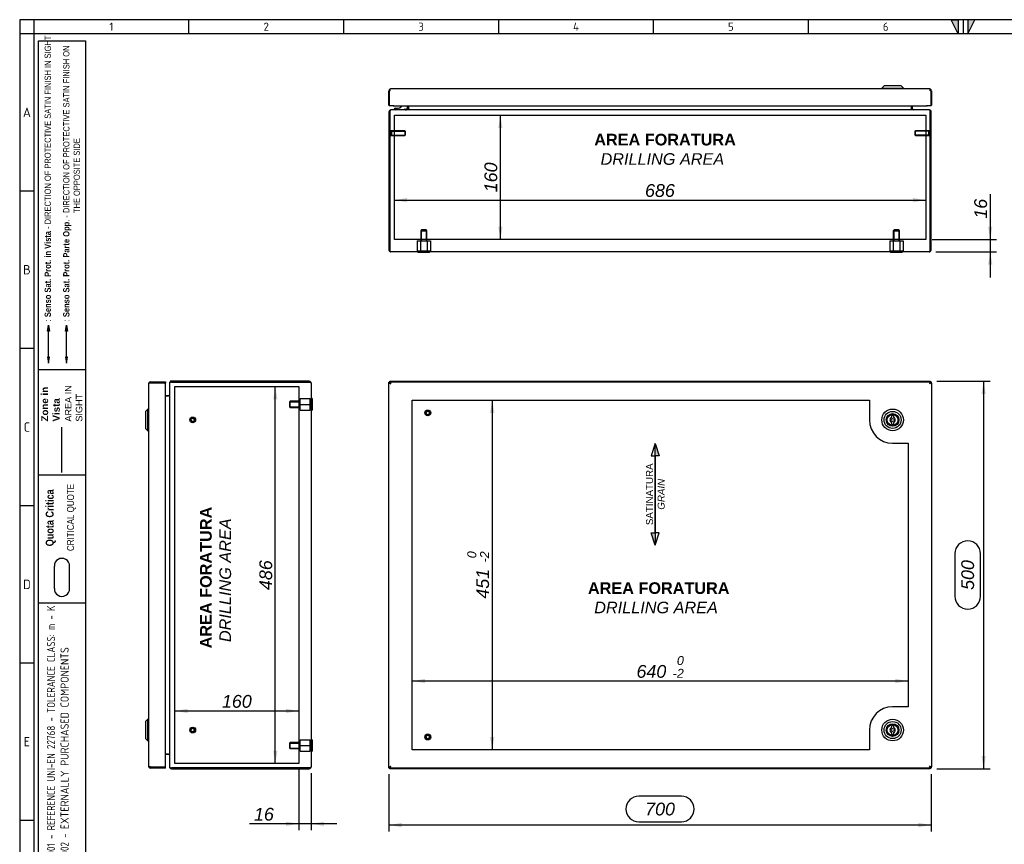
# Model space of a CAD drawing. Extents: x 6 to 412, y 11 to 288.
# Tile 2 of 3: x 6 to 218, y 110 to 288. Entities that reach past the tile are written whole.
import ezdxf
from ezdxf.enums import TextEntityAlignment as Align
from ezdxf.lldxf.tags import DXFTag

# ---------------------------------------------------------------- set-up
doc = ezdxf.new("R2010")
doc.units = 0
doc.layers.get('0').update_dxf_attribs({"linetype": 'CONTINUOUS'})
for name, color, linetype in [('_TRANSLATION', 7, 'CONTINUOUS'), ('AE00417_01', 7, 'CONTINUOUS'), ('C0000000_01', 7, 'CONTINUOUS'), ('C0000000_04', 7, 'CONTINUOUS'), ('C0000000_05', 7, 'CONTINUOUS'), ('C0000001_51', 7, 'CONTINUOUS'), ('C0000001_52', 7, 'CONTINUOUS'), ('DEFAULT', 7, 'CONTINUOUS'), ('SERRATURA_INF', 7, 'CONTINUOUS'), ('SERRATURA_SUP', 7, 'CONTINUOUS')]:
    doc.layers.add(name, color=color, linetype=linetype)
doc.styles.add('SEACAD_ARIAL', font='arial.ttf')
doc.styles.add('SEACAD_ARIALI', font='ariali.ttf')
tags = doc.linetypes.add('CENTER2', pattern=[28.575, 19.05, -3.175, 3.175, -3.175]).pattern_tags.tags
tags[10:11] = [DXFTag(74, 4), DXFTag(75, 0), DXFTag(340, '0'), DXFTag(46, 0.0), DXFTag(50, 0.0), DXFTag(44, 0.0), DXFTag(45, 0.0)]
tags[8:9] = [DXFTag(74, 4), DXFTag(75, 0), DXFTag(340, '0'), DXFTag(46, 0.0), DXFTag(50, 0.0), DXFTag(44, 0.0), DXFTag(45, 0.0)]
tags[6:7] = [DXFTag(74, 4), DXFTag(75, 0), DXFTag(340, '0'), DXFTag(46, 0.0), DXFTag(50, 0.0), DXFTag(44, 0.0), DXFTag(45, 0.0)]
tags[4:5] = [DXFTag(74, 4), DXFTag(75, 0), DXFTag(340, '0'), DXFTag(46, 0.0), DXFTag(50, 0.0), DXFTag(44, 0.0), DXFTag(45, 0.0)]
tags = doc.linetypes.add('DASHDOT2', pattern=[12.7, 6.35, -3.175, 0, -3.175]).pattern_tags.tags
tags[10:11] = [DXFTag(74, 4), DXFTag(75, 0), DXFTag(340, '0'), DXFTag(46, 0.0), DXFTag(50, 0.0), DXFTag(44, 0.0), DXFTag(45, 0.0)]
tags[8:9] = [DXFTag(74, 4), DXFTag(75, 0), DXFTag(340, '0'), DXFTag(46, 0.0), DXFTag(50, 0.0), DXFTag(44, 0.0), DXFTag(45, 0.0)]
tags[6:7] = [DXFTag(74, 4), DXFTag(75, 0), DXFTag(340, '0'), DXFTag(46, 0.0), DXFTag(50, 0.0), DXFTag(44, 0.0), DXFTag(45, 0.0)]
tags[4:5] = [DXFTag(74, 4), DXFTag(75, 0), DXFTag(340, '0'), DXFTag(46, 0.0), DXFTag(50, 0.0), DXFTag(44, 0.0), DXFTag(45, 0.0)]
tags = doc.linetypes.add('HIDDEN2', pattern=[4.7625, 3.175, -1.5875]).pattern_tags.tags
tags[6:7] = [DXFTag(74, 4), DXFTag(75, 0), DXFTag(340, '0'), DXFTag(46, 0.0), DXFTag(50, 0.0), DXFTag(44, 0.0), DXFTag(45, 0.0)]
tags[4:5] = [DXFTag(74, 4), DXFTag(75, 0), DXFTag(340, '0'), DXFTag(46, 0.0), DXFTag(50, 0.0), DXFTag(44, 0.0), DXFTag(45, 0.0)]
doc.dimstyles.new('ISO', dxfattribs={"dimtxt": 2.75, "dimasz": 2.75, "dimexe": 1.375, "dimexo": 1.375, "dimgap": 0.6875, "dimtad": 1, "dimdec": 1, "dimlfac": 6, "dimtxsty": 'SEACAD_ARIAL', "dimsah": 1, "dimcen": 1.375, "dimadec": 1, "dimazin": 3, "dimtfac": 0.7, "dimtdec": 3, "dimtmove": 0, "dimatfit": 3})

# ---------------------------------------------------------------- blocks, each defined once
blk = doc.blocks.new('SE')
at = {"layer": 'AE00417_01', "color": 7, "linetype": 'HIDDEN2'}
for centre, radius in [((94.02, 203.05), 0.625), ((94.02, 203.05), 0.5), ((94.02, 203.05), 0.417), ((94.02, 203.05), 0.375), ((94.02, 133.38), 0.625), ((94.02, 133.38), 0.5), ((94.02, 133.38), 0.417), ((94.02, 133.38), 0.375)]:
    blk.add_circle(centre, radius, dxfattribs=at)
for centre in [(94.02, 203.05), (94.02, 133.38)]:
    blk.add_arc(centre, 0.398, 75, 15, dxfattribs=at)
at = {"layer": 'C0000001_51', "color": 7, "linetype": 'CONTINUOUS'}
for p, q in [((85.95, 209.71), (85.86, 209.88)), ((85.86, 209.88), (85.86, 209.71)), ((85.86, 209.88), (202.13, 209.88)), ((202.13, 209.88), (202.04, 209.71)), ((202.13, 209.88), (202.13, 209.71)), ((85.66, 209.68), (85.75, 209.63)), ((85.66, 209.68), (85.75, 209.68)), ((85.66, 126.75), (85.66, 209.68)), ((202.28, 209.65), (202.33, 209.68)), ((202.33, 209.68), (202.28, 209.68)), ((202.33, 209.68), (202.33, 209.48)), ((85.75, 126.79), (85.66, 126.75)), ((85.66, 126.75), (85.75, 126.75)), ((85.86, 126.55), (85.95, 126.71)), ((85.86, 126.55), (85.86, 126.71)), ((202.13, 126.55), (85.86, 126.55)), ((202.04, 126.71), (202.13, 126.55)), ((202.13, 126.55), (202.13, 126.71)), ((202.33, 126.75), (202.28, 126.77)), ((202.33, 126.75), (202.28, 126.75)), ((202.33, 126.95), (202.33, 126.75))]:
    blk.add_line(p, q, dxfattribs=at)
at = {"layer": 'C0000001_52', "color": 7, "linetype": 'CONTINUOUS'}
for p, q in [((85.75, 209.71), (85.75, 209.51)), ((85.75, 209.71), (85.92, 209.71)), ((85.92, 209.71), (85.92, 209.51)), ((85.92, 209.71), (202.12, 209.71)), ((202.12, 209.71), (202.12, 209.51)), ((202.12, 209.71), (202.28, 209.71)), ((202.28, 209.71), (202.28, 209.51)), ((85.68, 209.48), (85.88, 209.48)), ((85.68, 126.95), (85.68, 209.48)), ((85.75, 209.51), (85.92, 209.51)), ((85.88, 209.48), (86.1, 209.3)), ((85.94, 209.48), (85.88, 209.48)), ((85.88, 209.48), (85.88, 209.48)), ((85.88, 209.48), (85.88, 209.48)), ((85.92, 209.51), (86.1, 209.3)), ((86.08, 209.31), (86.08, 209.31)), ((202.12, 209.51), (201.93, 209.3)), ((202.15, 209.48), (201.93, 209.3)), ((201.95, 209.31), (201.95, 209.31)), ((202.09, 209.48), (202.15, 209.48)), ((202.12, 209.51), (202.28, 209.51)), ((202.35, 209.48), (202.15, 209.48)), ((202.15, 209.48), (202.15, 209.48)), ((202.15, 209.48), (202.15, 209.48)), ((202.35, 209.48), (202.35, 126.95)), ((85.88, 126.95), (86.1, 127.13)), ((85.92, 126.91), (86.1, 127.13)), ((86.08, 127.11), (86.08, 127.12)), ((202.12, 126.91), (201.93, 127.13)), ((202.15, 126.95), (201.93, 127.13)), ((201.95, 127.12), (201.95, 127.11)), ((85.68, 126.95), (85.88, 126.95)), ((85.75, 126.71), (85.75, 126.91)), ((85.92, 126.91), (85.75, 126.91)), ((85.92, 126.71), (85.75, 126.71)), ((85.94, 126.95), (85.88, 126.95)), ((85.88, 126.95), (85.88, 126.95)), ((85.88, 126.95), (85.88, 126.95)), ((85.92, 126.71), (85.92, 126.91)), ((202.12, 126.71), (85.92, 126.71)), ((202.09, 126.95), (202.15, 126.95)), ((202.12, 126.71), (202.12, 126.91)), ((202.28, 126.91), (202.12, 126.91)), ((202.28, 126.71), (202.12, 126.71)), ((202.35, 126.95), (202.15, 126.95)), ((202.15, 126.95), (202.15, 126.95)), ((202.15, 126.95), (202.15, 126.95)), ((202.28, 126.71), (202.28, 126.91))]:
    blk.add_line(p, q, dxfattribs=at)
at = {"layer": 'C0000001_52', "color": 7, "linetype": 'CENTER2'}
for p, q in [((90.68, 205.8), (189.01, 205.8)), ((90.68, 130.63), (90.68, 205.8)), ((189.01, 205.8), (189.01, 201.55)), ((194.02, 196.54), (197.35, 196.54)), ((197.35, 196.54), (197.35, 139.88)), ((197.35, 139.88), (194.02, 139.88)), ((189.01, 134.88), (189.01, 130.63)), ((189.01, 130.63), (90.68, 130.63))]:
    blk.add_line(p, q, dxfattribs=at)
for centre, start, end in [((194.02, 201.55), 180, 270), ((194.02, 134.88), 90, 180)]:
    blk.add_arc(centre, 5, start, end, dxfattribs=at)
at = {"layer": 'SERRATURA_INF', "color": 7, "linetype": 'CONTINUOUS'}
for p, q in [((193.77, 135.63), (193.77, 135.41)), ((194.27, 135.41), (194.27, 135.63)), ((193.77, 134.35), (193.77, 134.13)), ((194.27, 134.13), (194.27, 134.35))]:
    blk.add_line(p, q, dxfattribs=at)
for radius in [2.33, 1.83, 1.36, 1.33, 1.17, 0.333]:
    blk.add_circle((194.02, 134.88), radius, dxfattribs=at)
for centre, radius, start, end in [((194.02, 135.63), 0.25, 0, 180), ((194.02, 134.88), 0.583, 115.3769, 244.6231), ((194.02, 134.13), 0.25, 180, 0), ((194.02, 134.88), 0.583, 295.3769, 64.6231)]:
    blk.add_arc(centre, radius, start, end, dxfattribs=at)
at = {"layer": 'SERRATURA_SUP', "color": 7, "linetype": 'CONTINUOUS'}
for p, q in [((193.77, 202.3), (193.77, 202.07)), ((194.27, 202.07), (194.27, 202.3)), ((193.77, 201.02), (193.77, 200.8)), ((194.27, 200.8), (194.27, 201.02))]:
    blk.add_line(p, q, dxfattribs=at)
for radius in [2.33, 1.83, 1.36, 1.33, 1.17, 0.333]:
    blk.add_circle((194.02, 201.55), radius, dxfattribs=at)
for centre, radius, start, end in [((194.02, 201.55), 0.583, 115.3769, 244.6231), ((194.02, 202.3), 0.25, 0, 180), ((194.02, 201.55), 0.583, 295.3769, 64.6231), ((194.02, 200.8), 0.25, 180, 0)]:
    blk.add_arc(centre, radius, start, end, dxfattribs=at)
blk = doc.blocks.new('SE1')
at = {"layer": 'AE00417_01', "color": 7, "linetype": 'HIDDEN2'}
for p, q in [((86.03, 263.83), (85.86, 263.83)), ((86.03, 263.83), (86.03, 262.58)), ((86.2, 263.7), (86.2, 262.7)), ((89.07, 263.7), (86.2, 263.7)), ((86.2, 263.6), (89.17, 263.6)), ((86.2, 262.8), (89.17, 262.8)), ((86.2, 262.7), (89.07, 262.7)), ((89.07, 263.7), (89.07, 262.7)), ((89.2, 263.58), (89.07, 263.7)), ((89.07, 262.7), (89.2, 262.83)), ((89.2, 262.83), (89.2, 263.58)), ((198.92, 263.7), (198.8, 263.58)), ((198.8, 263.58), (198.8, 262.83)), ((198.8, 262.83), (198.92, 262.7)), ((201.8, 263.6), (198.82, 263.6)), ((201.8, 262.8), (198.82, 262.8)), ((198.92, 262.7), (198.92, 263.7)), ((201.8, 263.7), (198.92, 263.7)), ((198.92, 262.7), (201.8, 262.7)), ((201.8, 262.7), (201.8, 263.7)), ((201.96, 262.58), (201.96, 263.83)), ((202.13, 263.83), (201.96, 263.83)), ((85.86, 262.58), (86.03, 262.58)), ((201.96, 262.58), (202.13, 262.58))]:
    blk.add_line(p, q, dxfattribs=at)
at = {"layer": 'AE00417_01', "color": 7, "linetype": 'CONTINUOUS'}
for p, q in [((85.86, 263.83), (85.86, 263.83)), ((202.13, 263.83), (202.13, 263.83)), ((85.86, 262.58), (85.86, 262.58)), ((202.13, 262.58), (202.13, 262.58))]:
    blk.add_line(p, q, dxfattribs=at)
at = {"layer": 'AE00417_01', "color": 7, "linetype": 'HIDDEN2'}
for centre, start, end in [((86.11, 263.7), 180, 0), ((86.11, 262.7), 0, 180), ((201.88, 263.7), 180, 0), ((201.88, 262.7), 0, 180)]:
    blk.add_arc(centre, 0.0833, start, end, dxfattribs=at)
at = {"layer": 'C0000000_01', "color": 7, "linetype": 'CONTINUOUS'}
for p, q in [((89.56, 269.04), (89.56, 268.53)), ((86.81, 268.37), (86.81, 268.37)), ((86.98, 268.54), (87.29, 268.54)), ((89.06, 268.53), (89.06, 268.2))]:
    blk.add_line(p, q, dxfattribs=at)
for centre, radius, start, end in [((87.29, 270.37), 1.83, 270, 313.3838), ((86.98, 268.37), 0.167, 90, 180), ((86.98, 268.37), 0.167, 180, 270)]:
    blk.add_arc(centre, radius, start, end, dxfattribs=at)
blk.add_open_spline([(89.23, 268.2), (89.25, 268.2), (89.27, 268.2), (89.32, 268.21), (89.34, 268.22), (89.38, 268.23), (89.4, 268.24), (89.43, 268.27), (89.45, 268.28), (89.5, 268.33), (89.52, 268.37), (89.55, 268.45), (89.56, 268.49), (89.56, 268.53)], degree=3, knots=[0, 0, 0, 0, 0.125, 0.125, 0.25, 0.25, 0.375, 0.375, 0.5, 0.5, 0.75, 0.75, 1, 1, 1, 1], dxfattribs=at)
at = {"layer": 'C0000000_04', "color": 7, "linetype": 'HIDDEN2'}
for p, q in [((92.66, 242.4), (92.5, 242.23)), ((92.5, 242.23), (93.83, 242.23)), ((92.5, 242.23), (92.5, 240.07)), ((92.62, 242.36), (92.62, 240.07)), ((93.66, 242.4), (92.66, 242.4)), ((93.83, 242.23), (93.66, 242.4)), ((93.7, 242.36), (93.7, 240.07)), ((93.83, 240.07), (93.83, 242.23)), ((194.33, 242.4), (194.16, 242.23)), ((194.16, 242.23), (195.5, 242.23)), ((194.16, 242.23), (194.16, 240.07)), ((194.29, 242.36), (194.29, 240.07)), ((195.33, 242.4), (194.33, 242.4)), ((195.5, 242.23), (195.33, 242.4)), ((195.37, 242.36), (195.37, 240.07)), ((195.5, 240.07), (195.5, 242.23)), ((91.72, 240.07), (92.44, 240.07)), ((91.72, 240.07), (91.72, 237.9)), ((92.44, 240.07), (93.89, 240.07)), ((92.44, 240.07), (92.44, 237.9)), ((93.89, 240.07), (94.61, 240.07)), ((93.89, 240.07), (93.89, 237.9)), ((94.61, 240.07), (94.61, 237.9)), ((193.39, 240.07), (194.11, 240.07)), ((193.39, 240.07), (193.39, 237.9)), ((194.11, 240.07), (195.55, 240.07)), ((194.11, 240.07), (194.11, 237.9)), ((195.55, 240.07), (196.27, 240.07)), ((195.55, 240.07), (195.55, 237.9)), ((196.27, 240.07), (196.27, 237.9)), ((91.72, 237.9), (92.44, 237.9)), ((92.44, 237.9), (93.89, 237.9)), ((93.89, 237.9), (94.61, 237.9)), ((193.39, 237.9), (194.11, 237.9)), ((194.11, 237.9), (195.55, 237.9)), ((195.55, 237.9), (196.27, 237.9))]:
    blk.add_line(p, q, dxfattribs=at)
at = {"layer": 'C0000000_05', "color": 7, "linetype": 'CONTINUOUS'}
for p, q in [((91.91, 237.7), (91.91, 237.53)), ((94.41, 237.53), (91.91, 237.53)), ((94.41, 237.53), (94.41, 237.7)), ((193.58, 237.7), (193.58, 237.53)), ((196.08, 237.53), (193.58, 237.53)), ((196.08, 237.53), (196.08, 237.7))]:
    blk.add_line(p, q, dxfattribs=at)
at = {"layer": 'C0000001_51', "color": 7, "linetype": 'CONTINUOUS'}
for p, q in [((89.71, 269.04), (89.71, 268.42)), ((89.91, 269.04), (89.91, 268.42)), ((89.92, 268.42), (89.92, 269.04)), ((198.08, 268.42), (198.08, 269.04)), ((198.08, 269.04), (198.08, 268.42)), ((198.28, 268.42), (198.28, 269.04)), ((85.66, 267.78), (85.66, 238.12)), ((85.86, 267.78), (85.86, 238.12)), ((85.86, 238.12), (85.86, 267.78)), ((86.08, 268.2), (86.08, 268.2)), ((201.91, 268.2), (86.08, 268.2)), ((89.92, 268.42), (89.92, 268.2)), ((198.08, 268.42), (198.08, 268.2)), ((201.91, 268.2), (201.91, 268.2)), ((202.13, 267.78), (202.13, 238.12)), ((202.13, 238.12), (202.13, 267.78)), ((202.33, 238.12), (202.33, 267.78)), ((85.86, 237.76), (85.86, 238.12)), ((85.86, 238.12), (85.86, 237.76)), ((201.91, 237.7), (86.08, 237.7)), ((202.13, 238.12), (202.13, 237.76)), ((202.13, 237.76), (202.13, 238.12))]:
    blk.add_line(p, q, dxfattribs=at)
at = {"layer": 'C0000001_51', "color": 7, "linetype": 'CENTER2'}
for p, q in [((86.83, 240.37), (86.83, 267.03)), ((86.83, 267.03), (201.16, 267.03)), ((201.16, 267.03), (201.16, 240.37)), ((201.16, 240.37), (86.83, 240.37))]:
    blk.add_line(p, q, dxfattribs=at)
at = {"layer": 'C0000001_51', "color": 7, "linetype": 'CONTINUOUS'}
for centre, radius, start, end in [((86.08, 267.78), 0.417, 90, 180), ((86.08, 267.78), 0.217, 175.575, 180), ((89.5, 268.42), 0.217, 270, 0), ((89.5, 268.42), 0.417, 328.6677, 0), ((198.5, 268.42), 0.417, 180, 211.3323), ((198.5, 268.42), 0.217, 180, 270), ((201.91, 267.78), 0.417, 0, 90), ((201.91, 267.78), 0.217, 0, 4.425), ((86.08, 238.12), 0.417, 180, 238.6677), ((86.08, 238.12), 0.417, 238.6677, 270), ((201.91, 238.12), 0.417, 270, 301.3323), ((201.91, 238.12), 0.417, 301.3323, 0)]:
    blk.add_arc(centre, radius, start, end, dxfattribs=at)
for centre, major_axis, ratio, start_param, end_param in [((86.08, 267.78), (0, -0.417), 0.52, 3.141593, 4.712389), ((201.91, 267.78), (0, 0.417), 0.52, 4.712389, 6.283185), ((86.08, 238.12), (0, 0.417), 0.997824, 2.594742, 3.141593), ((201.91, 238.12), (0, 0.417), 0.997824, 3.141593, 3.688444)]:
    blk.add_ellipse(centre, major_axis=major_axis, ratio=ratio, start_param=start_param, end_param=end_param, dxfattribs=at)
at = {"layer": 'C0000001_52', "color": 7, "linetype": 'CONTINUOUS'}
for p, q in [((85.68, 269.24), (85.68, 272.29)), ((85.92, 272.29), (85.75, 272.29)), ((85.75, 272.29), (85.75, 269.04)), ((85.88, 272.64), (85.88, 272.29)), ((85.92, 272.29), (85.92, 272.64)), ((201.93, 272.7), (86.1, 272.7)), ((202.12, 272.29), (202.12, 272.64)), ((202.28, 272.29), (202.12, 272.29)), ((202.15, 272.64), (202.15, 272.29)), ((202.28, 269.04), (202.28, 272.29)), ((202.35, 272.29), (202.35, 269.24)), ((86.6, 269.04), (85.75, 269.04)), ((86.6, 269.04), (86.6, 269.24)), ((86.6, 269.24), (86.6, 269.24)), ((86.6, 269.24), (86.6, 269.24)), ((86.6, 269.24), (86.6, 269.04)), ((86.6, 269.04), (201.43, 269.04)), ((201.43, 269.24), (201.43, 269.24)), ((201.43, 269.04), (201.43, 269.24)), ((201.43, 269.24), (201.43, 269.24)), ((201.43, 269.24), (201.43, 269.04)), ((202.28, 269.04), (201.43, 269.04))]:
    blk.add_line(p, q, dxfattribs=at)
for centre, radius, start, end in [((86.1, 272.29), 0.417, 121.3323, 180), ((86.1, 272.29), 0.417, 90, 121.3323), ((86.1, 272.29), 0.217, 147.7958, 180), ((201.93, 272.29), 0.417, 58.6677, 90), ((201.93, 272.29), 0.217, 0, 32.2042), ((201.93, 272.29), 0.417, 0, 58.6677), ((85.88, 269.24), 0.2, 180, 227.8905), ((202.15, 269.24), 0.2, 312.1095, 0)]:
    blk.add_arc(centre, radius, start, end, dxfattribs=at)
for centre, start_param, end_param in [((86.1, 272.29), 3.141593, 3.688444), ((201.93, 272.29), 2.594742, 3.141593)]:
    blk.add_ellipse(centre, major_axis=(0, -0.417), ratio=0.846154, start_param=start_param, end_param=end_param, dxfattribs=at)
at = {"layer": 'SERRATURA_INF', "color": 7, "linetype": 'CONTINUOUS'}
for p, q in [((192.18, 273.37), (191.68, 272.87)), ((195.85, 273.37), (192.18, 273.37)), ((196.35, 272.87), (195.85, 273.37)), ((191.68, 272.87), (196.35, 272.87)), ((191.68, 272.87), (191.68, 272.7)), ((196.35, 272.7), (196.35, 272.87))]:
    blk.add_line(p, q, dxfattribs=at)
blk = doc.blocks.new('SAT')
at = {"linetype": 'CONTINUOUS'}
for points in [[(-10.97, -1.95), (-8.32, -1.95), (-8.32, -1.11)], [(8.24, -2.03), (8.24, -1.87), (-8.32, -1.87), (-8.32, -2.03)], [(10.89, -1.95), (8.24, -1.95), (8.24, -2.79)]]:
    blk.add_hatch(color=7, dxfattribs=at).paths.add_polyline_path(points)
at = {"color": 7, "linetype": 'CONTINUOUS'}
for p, q in [((-10.97, -1.95), (-8.32, -2.79)), ((-8.32, -2.79), (-8.32, -2.03)), ((10.89, -1.95), (8.24, -1.11)), ((8.24, -1.11), (8.24, -1.87))]:
    blk.add_line(p, q, dxfattribs=at)
for points in [[(-10.97, -1.95), (-8.32, -1.11), (-8.32, -1.95), (-10.97, -1.95)], [(8.24, -2.03), (8.24, -1.87), (-8.32, -1.87), (-8.32, -2.03), (8.24, -2.03)], [(10.89, -1.95), (8.24, -2.79), (8.24, -1.95), (10.89, -1.95)]]:
    blk.add_lwpolyline(points, dxfattribs=at)
at = {"insert": (-0.05, -4), "char_height": 1.5, "width": 16.3187, "attachment_point": 8}
blk.add_mtext('{\\fArial|b0||i0||c0|p34;\\C7;\\H1.5;\\W1.;SATINATURA \\P}{\\fArial|b0||i1||c0|p34;\\C7;\\H1.5;\\W1.;GRAIN\\P}', dxfattribs=at)
blk = doc.blocks.new('SE5')
at = {"layer": 'AE00417_01', "color": 7, "linetype": 'HIDDEN2'}
for centre, radius in [((43.45, 201.55), 0.625), ((43.45, 201.55), 0.5), ((43.45, 201.55), 0.417), ((43.45, 201.55), 0.375), ((43.45, 134.88), 0.625), ((43.45, 134.88), 0.5), ((43.45, 134.88), 0.417), ((43.45, 134.88), 0.375)]:
    blk.add_circle(centre, radius, dxfattribs=at)
for centre in [(43.45, 201.55), (43.45, 134.88)]:
    blk.add_arc(centre, 0.398, 75, 15, dxfattribs=at)
at = {"layer": 'C0000000_04', "color": 7, "linetype": 'HIDDEN2'}
for p, q in [((64.42, 205.55), (64.25, 205.38)), ((64.42, 204.21), (64.42, 205.55)), ((66.59, 205.55), (64.42, 205.55)), ((66.59, 204.88), (66.59, 206.13)), ((66.59, 206.13), (68.75, 206.13)), ((68.75, 204.88), (68.75, 206.13)), ((64.25, 205.38), (64.25, 204.38)), ((64.25, 204.38), (64.42, 204.21)), ((64.29, 205.42), (66.59, 205.42)), ((64.29, 204.34), (66.59, 204.34)), ((64.42, 204.21), (66.59, 204.21)), ((66.59, 203.63), (66.59, 204.88)), ((66.59, 204.88), (68.75, 204.88)), ((66.59, 203.63), (68.75, 203.63)), ((68.75, 203.63), (68.75, 204.88)), ((64.42, 132.21), (64.25, 132.05)), ((64.25, 132.05), (64.25, 131.05)), ((64.29, 132.08), (66.59, 132.08)), ((64.42, 130.88), (64.42, 132.21)), ((66.59, 132.21), (64.42, 132.21)), ((66.59, 131.55), (66.59, 132.8)), ((66.59, 132.8), (68.75, 132.8)), ((66.59, 130.3), (66.59, 131.55)), ((66.59, 131.55), (68.75, 131.55)), ((68.75, 131.55), (68.75, 132.8)), ((68.75, 130.3), (68.75, 131.55)), ((64.25, 131.05), (64.42, 130.88)), ((64.29, 131.01), (66.59, 131.01)), ((64.42, 130.88), (66.59, 130.88)), ((66.59, 130.3), (68.75, 130.3))]:
    blk.add_line(p, q, dxfattribs=at)
at = {"layer": 'C0000000_05', "color": 7, "linetype": 'CONTINUOUS'}
for p, q in [((69.12, 206.13), (68.95, 206.13)), ((69.12, 206.13), (69.12, 203.63)), ((68.95, 203.63), (69.12, 203.63)), ((69.12, 132.8), (68.95, 132.8)), ((69.12, 132.8), (69.12, 130.3)), ((68.95, 130.3), (69.12, 130.3))]:
    blk.add_line(p, q, dxfattribs=at)
at = {"layer": 'C0000001_51', "color": 7, "linetype": 'CONTINUOUS'}
for p, q in [((68.54, 209.88), (38.87, 209.88)), ((38.45, 209.46), (38.45, 126.96)), ((38.45, 209.46), (38.45, 209.46)), ((38.87, 209.68), (68.54, 209.68)), ((68.54, 209.68), (38.87, 209.68)), ((68.54, 209.68), (68.89, 209.68)), ((68.89, 209.68), (68.54, 209.68)), ((68.95, 209.46), (68.95, 126.96)), ((37.62, 206.75), (38.24, 206.75)), ((38.24, 206.75), (37.62, 206.75)), ((38.45, 206.75), (38.24, 206.75)), ((38.24, 129.68), (37.62, 129.68)), ((37.62, 129.68), (38.24, 129.68)), ((38.24, 129.68), (38.45, 129.68)), ((38.45, 126.96), (38.45, 126.96)), ((38.87, 126.75), (68.54, 126.75)), ((68.54, 126.75), (38.87, 126.75)), ((38.87, 126.55), (68.54, 126.55)), ((68.89, 126.75), (68.54, 126.75)), ((68.54, 126.75), (68.89, 126.75))]:
    blk.add_line(p, q, dxfattribs=at)
at = {"layer": 'C0000001_51', "color": 7, "linetype": 'CENTER2'}
for p, q in [((39.62, 208.71), (66.29, 208.71)), ((39.62, 127.71), (39.62, 208.71)), ((66.29, 208.71), (66.29, 127.71)), ((66.29, 127.71), (39.62, 127.71))]:
    blk.add_line(p, q, dxfattribs=at)
at = {"layer": 'C0000001_51', "color": 7, "linetype": 'CONTINUOUS'}
for centre, radius, start, end in [((38.87, 209.46), 0.417, 90, 180), ((68.54, 209.46), 0.417, 31.3323, 90), ((38.87, 209.46), 0.217, 90, 94.4251), ((68.54, 209.46), 0.417, 0, 31.3323), ((38.24, 206.96), 0.217, 270, 0), ((38.24, 129.46), 0.217, 0, 90), ((38.87, 126.96), 0.417, 180, 270), ((38.87, 126.96), 0.217, 265.575, 270), ((68.54, 126.96), 0.417, 270, 328.6677), ((68.54, 126.96), 0.417, 328.6677, 360)]:
    blk.add_arc(centre, radius, start, end, dxfattribs=at)
for centre, major_axis, ratio, start_param, end_param in [((38.87, 209.46), (-0.417, 0), 0.52, 4.712389, 6.283185), ((68.54, 209.46), (-0.417, 0), 0.997824, 3.141593, 3.688444), ((38.87, 126.96), (0.417, 0), 0.52, 3.141593, 4.712389), ((68.54, 126.96), (-0.417, 0), 0.997824, 2.594742, 3.141593)]:
    blk.add_ellipse(centre, major_axis=major_axis, ratio=ratio, start_param=start_param, end_param=end_param, dxfattribs=at)
at = {"layer": 'C0000001_52', "color": 7, "linetype": 'CONTINUOUS'}
for p, q in [((34.37, 209.71), (34.37, 209.51)), ((34.37, 209.71), (37.62, 209.71)), ((37.62, 209.71), (37.62, 209.51)), ((33.95, 209.3), (33.95, 127.13)), ((34.01, 209.51), (34.37, 209.51)), ((34.37, 209.48), (34.01, 209.48)), ((34.37, 209.51), (37.62, 209.51)), ((37.42, 209.48), (34.37, 209.48)), ((35.5, 209.48), (35.5, 209.51)), ((35.5, 209.51), (36, 209.51)), ((37.42, 209.51), (36, 209.51)), ((37.42, 209.48), (37.62, 209.48)), ((37.62, 126.95), (37.62, 209.48)), ((34.37, 126.95), (34.01, 126.95)), ((34.01, 126.91), (34.37, 126.91)), ((34.37, 126.95), (37.42, 126.95)), ((34.37, 126.71), (34.37, 126.91)), ((37.62, 126.91), (34.37, 126.91)), ((37.62, 126.71), (34.37, 126.71)), ((35.5, 126.91), (35.5, 126.95)), ((36, 126.91), (35.5, 126.91)), ((37.42, 126.91), (36, 126.91)), ((37.42, 126.95), (37.62, 126.95)), ((37.62, 126.71), (37.62, 126.91))]:
    blk.add_line(p, q, dxfattribs=at)
for centre, radius, start, end in [((34.37, 209.3), 0.417, 90, 148.6677), ((34.37, 209.3), 0.417, 148.6677, 180), ((34.37, 209.3), 0.217, 90, 122.2042), ((37.42, 209.51), 0.000333, 270, 90), ((37.42, 209.51), 0.2, 350.5187, 0.0953), ((34.37, 127.13), 0.417, 180, 211.3323), ((34.37, 127.13), 0.417, 211.3323, 270), ((34.37, 127.13), 0.217, 237.7958, 270), ((37.42, 126.91), 0.000333, 270, 90), ((37.42, 126.91), 0.2, 359.9047, 9.4813)]:
    blk.add_arc(centre, radius, start, end, dxfattribs=at)
for centre, start_param, end_param in [((34.37, 209.3), 2.594742, 3.141593), ((34.37, 127.13), 3.141593, 3.688444)]:
    blk.add_ellipse(centre, major_axis=(0.417, 0), ratio=0.846154, start_param=start_param, end_param=end_param, dxfattribs=at)
at = {"layer": 'SERRATURA_INF', "color": 7, "linetype": 'CONTINUOUS'}
for p, q in [((33.78, 137.21), (33.28, 136.71)), ((33.28, 136.71), (33.28, 133.05)), ((33.78, 132.55), (33.78, 137.21)), ((33.95, 137.21), (33.78, 137.21)), ((33.28, 133.05), (33.78, 132.55)), ((33.78, 132.55), (33.95, 132.55))]:
    blk.add_line(p, q, dxfattribs=at)
at = {"layer": 'SERRATURA_SUP', "color": 7, "linetype": 'CONTINUOUS'}
for p, q in [((33.78, 203.88), (33.28, 203.38)), ((33.28, 203.38), (33.28, 199.71)), ((33.78, 199.21), (33.78, 203.88)), ((33.95, 203.88), (33.78, 203.88)), ((33.28, 199.71), (33.78, 199.21)), ((33.78, 199.21), (33.95, 199.21))]:
    blk.add_line(p, q, dxfattribs=at)
blk = doc.blocks.new('DMBLK358')
at = {"layer": '_TRANSLATION', "linetype": 'CONTINUOUS'}
for points in [[(89.58, 249.26), (86.83, 248.8), (89.58, 248.35)], [(198.41, 249.26), (198.41, 248.35), (201.16, 248.8)]]:
    blk.add_hatch(color=7, dxfattribs=at).paths.add_polyline_path(points)
at = {"layer": '_TRANSLATION', "color": 7, "linetype": 'CONTINUOUS'}
blk.add_line((86.83, 248.8), (201.16, 248.8), dxfattribs=at)
at = {"layer": '_TRANSLATION', "color": 7, "linetype": 'CONTINUOUS', "style": 'SEACAD_ARIALI'}
blk.add_text('686', height=2.75, dxfattribs=at).set_placement((140.76, 252.24), align=Align.TOP_LEFT)
blk = doc.blocks.new('DMBLK359')
at = {"layer": '_TRANSLATION', "linetype": 'CONTINUOUS'}
for points in [[(110.1, 264.28), (109.64, 267.03), (109.19, 264.28)], [(110.1, 243.12), (109.19, 243.12), (109.64, 240.37)]]:
    blk.add_hatch(color=7, dxfattribs=at).paths.add_polyline_path(points)
at = {"layer": '_TRANSLATION', "color": 7, "linetype": 'CONTINUOUS'}
blk.add_line((109.64, 240.37), (109.64, 267.03), dxfattribs=at)
at = {"layer": '_TRANSLATION', "color": 7, "linetype": 'CONTINUOUS', "style": 'SEACAD_ARIALI'}
blk.add_text('160', height=2.75, rotation=90, dxfattribs=at).set_placement((106.21, 250.49), align=Align.TOP_LEFT)
blk = doc.blocks.new('DMBLK360')
at = {"layer": '_TRANSLATION', "linetype": 'CONTINUOUS'}
for points in [[(215.48, 243.12), (214.56, 243.12), (215.02, 240.37)], [(215.48, 234.95), (215.02, 237.7), (214.56, 234.95)]]:
    blk.add_hatch(color=7, dxfattribs=at).paths.add_polyline_path(points)
at = {"layer": '_TRANSLATION', "color": 7, "linetype": 'CONTINUOUS'}
for p, q in [((215.02, 250.11), (215.02, 232.2)), ((202.54, 240.37), (216.4, 240.37)), ((203.29, 237.7), (216.4, 237.7))]:
    blk.add_line(p, q, dxfattribs=at)
at = {"layer": '_TRANSLATION', "color": 7, "linetype": 'CONTINUOUS', "style": 'SEACAD_ARIALI'}
blk.add_text('16', height=2.75, rotation=90, dxfattribs=at).set_placement((211.58, 244.81), align=Align.TOP_LEFT)
blk = doc.blocks.new('DMBLK361')
at = {"layer": '_TRANSLATION', "linetype": 'CONTINUOUS'}
for points in [[(42.37, 139.44), (39.62, 138.98), (42.37, 138.53)], [(63.54, 139.44), (63.54, 138.53), (66.29, 138.98)]]:
    blk.add_hatch(color=7, dxfattribs=at).paths.add_polyline_path(points)
at = {"layer": '_TRANSLATION', "color": 7, "linetype": 'CONTINUOUS'}
blk.add_line((39.62, 138.98), (66.29, 138.98), dxfattribs=at)
at = {"layer": '_TRANSLATION', "color": 7, "linetype": 'CONTINUOUS', "style": 'SEACAD_ARIALI'}
blk.add_text('160', height=2.75, dxfattribs=at).set_placement((49.74, 142.42), align=Align.TOP_LEFT)
blk = doc.blocks.new('DMBLK362')
at = {"layer": '_TRANSLATION', "linetype": 'CONTINUOUS'}
for points in [[(60.77, 205.96), (61.68, 205.96), (61.22, 208.71)], [(60.77, 130.46), (61.22, 127.71), (61.68, 130.46)]]:
    blk.add_hatch(color=7, dxfattribs=at).paths.add_polyline_path(points)
at = {"layer": '_TRANSLATION', "color": 7, "linetype": 'CONTINUOUS'}
blk.add_line((61.22, 127.71), (61.22, 208.71), dxfattribs=at)
at = {"layer": '_TRANSLATION', "color": 7, "linetype": 'CONTINUOUS', "style": 'SEACAD_ARIALI'}
blk.add_text('486', height=2.75, rotation=90, dxfattribs=at).set_placement((57.79, 164.97), align=Align.TOP_LEFT)
blk = doc.blocks.new('DMBLK363')
at = {"layer": '_TRANSLATION', "linetype": 'CONTINUOUS'}
for points in [[(63.54, 114.26), (66.29, 114.72), (63.54, 115.17)], [(71.7, 114.26), (71.7, 115.17), (68.95, 114.72)]]:
    blk.add_hatch(color=7, dxfattribs=at).paths.add_polyline_path(points)
at = {"layer": '_TRANSLATION', "color": 7, "linetype": 'CONTINUOUS'}
for p, q in [((66.29, 126.34), (66.29, 113.34)), ((68.95, 125.59), (68.95, 113.34)), ((74.45, 114.72), (55.68, 114.72))]:
    blk.add_line(p, q, dxfattribs=at)
at = {"layer": '_TRANSLATION', "color": 7, "linetype": 'CONTINUOUS', "style": 'SEACAD_ARIALI'}
blk.add_text('16', height=2.75, dxfattribs=at).set_placement((56.64, 118.15), align=Align.TOP_LEFT)
blk = doc.blocks.new('DMBLK376')
at = {"layer": '_TRANSLATION', "linetype": 'CONTINUOUS'}
for points in [[(108.34, 203.05), (107.88, 205.8), (107.42, 203.05)], [(108.34, 133.38), (107.42, 133.38), (107.88, 130.63)]]:
    blk.add_hatch(color=7, dxfattribs=at).paths.add_polyline_path(points)
at = {"layer": '_TRANSLATION', "color": 7, "linetype": 'CONTINUOUS'}
blk.add_line((107.88, 205.8), (107.88, 130.63), dxfattribs=at)
at = {"layer": '_TRANSLATION', "color": 7, "linetype": 'CONTINUOUS', "style": 'SEACAD_ARIALI'}
for s, height, p in [('0', 1.93, (102.52, 171.81)), ('-2', 1.925, (105.27, 170.91)), ('451', 2.75, (104.45, 163.12))]:
    blk.add_text(s, height=height, rotation=90, dxfattribs=at).set_placement(p, align=Align.TOP_LEFT)
blk = doc.blocks.new('DMBLK377')
at = {"layer": '_TRANSLATION', "linetype": 'CONTINUOUS'}
for points in [[(93.43, 145.88), (90.68, 145.42), (93.43, 144.96)], [(194.6, 145.88), (194.6, 144.96), (197.35, 145.42)]]:
    blk.add_hatch(color=7, dxfattribs=at).paths.add_polyline_path(points)
at = {"layer": '_TRANSLATION', "color": 7, "linetype": 'CONTINUOUS'}
blk.add_line((90.68, 145.42), (197.35, 145.42), dxfattribs=at)
at = {"layer": '_TRANSLATION', "color": 7, "linetype": 'CONTINUOUS', "style": 'SEACAD_ARIALI'}
for s, height, p in [('0', 1.93, (147.61, 150.78)), ('640', 2.75, (138.92, 148.86)), ('-2', 1.925, (146.71, 148.03))]:
    blk.add_text(s, height=height, dxfattribs=at).set_placement(p, align=Align.TOP_LEFT)
blk = doc.blocks.new('DMBLK379')
at = {"layer": '_TRANSLATION', "linetype": 'CONTINUOUS'}
for points in [[(214.06, 207.13), (213.6, 209.88), (213.14, 207.13)], [(214.06, 129.3), (213.14, 129.3), (213.6, 126.55)]]:
    blk.add_hatch(color=7, dxfattribs=at).paths.add_polyline_path(points)
at = {"layer": '_TRANSLATION', "color": 7, "linetype": 'CONTINUOUS'}
for p, q in [((203.5, 209.88), (214.98, 209.88)), ((213.6, 209.88), (213.6, 126.55)), ((207.42, 172.8), (207.42, 163.63)), ((212.92, 163.63), (212.92, 172.8)), ((203.5, 126.55), (214.98, 126.55))]:
    blk.add_line(p, q, dxfattribs=at)
for centre, start, end in [((210.17, 172.8), 0, 180), ((210.17, 163.63), 180, 0)]:
    blk.add_arc(centre, 2.75, start, end, dxfattribs=at)
at = {"layer": '_TRANSLATION', "color": 7, "linetype": 'CONTINUOUS', "style": 'SEACAD_ARIALI'}
blk.add_text('500', height=2.75, rotation=90, dxfattribs=at).set_placement((208.79, 165), align=Align.TOP_LEFT)
blk = doc.blocks.new('DMBLK380')
at = {"layer": '_TRANSLATION', "linetype": 'CONTINUOUS'}
for points in [[(88.41, 114), (88.41, 114.92), (85.66, 114.46)], [(199.58, 114), (202.33, 114.46), (199.58, 114.92)]]:
    blk.add_hatch(color=7, dxfattribs=at).paths.add_polyline_path(points)
at = {"layer": '_TRANSLATION', "color": 7, "linetype": 'CONTINUOUS'}
for p, q in [((85.66, 125.37), (85.66, 113.08)), ((202.33, 125.37), (202.33, 113.08)), ((148.58, 120.65), (139.41, 120.65)), ((202.33, 114.46), (85.66, 114.46)), ((139.41, 115.15), (148.58, 115.15))]:
    blk.add_line(p, q, dxfattribs=at)
for centre, start, end in [((139.41, 117.9), 90, 270), ((148.58, 117.9), 270, 90)]:
    blk.add_arc(centre, 2.75, start, end, dxfattribs=at)
at = {"layer": '_TRANSLATION', "color": 7, "linetype": 'CONTINUOUS', "style": 'SEACAD_ARIALI'}
blk.add_text('700', height=2.75, dxfattribs=at).set_placement((140.79, 119.27), align=Align.TOP_LEFT)

msp = doc.modelspace()

# ---------------------------------------------------------------- hatches: boundary and pattern name
at = {"linetype": 'CONTINUOUS'}
for points in [[(208.154, 287.588), (206.639, 287.588), (208.154, 284.56)], [(210.173, 287.588), (210.173, 284.56), (211.687, 287.588)], [(12.243, 220.628), (12.68, 220.628), (12.461, 221.936)], [(16.101, 220.628), (16.537, 220.628), (16.319, 221.936)], [(12.243, 215.067), (12.461, 213.759), (12.68, 215.067)], [(16.101, 215.067), (16.319, 213.759), (16.537, 215.067)]]:
    msp.add_hatch(color=7, dxfattribs=at).paths.add_polyline_path(points)

# ---------------------------------------------------------------- linework, layer by layer
at = {"color": 7, "linetype": 'CONTINUOUS'}
for p, q in [((6.234, 287.588), (6.234, 10.959)), ((412.092, 287.588), (6.234, 287.588)), ((42.58, 287.588), (42.58, 284.56)), ((75.897, 287.588), (75.897, 284.56)), ((109.213, 287.588), (109.213, 284.56)), ((142.53, 287.588), (142.53, 284.56)), ((175.847, 287.588), (175.847, 284.56)), ((209.163, 287.588), (209.163, 284.56)), ((9.263, 250.738), (6.234, 250.738)), ((12.461, 215.067), (12.461, 220.628)), ((9.263, 216.917), (6.234, 216.917)), ((20.369, 212.348), (10.273, 212.348)), ((20.369, 189.648), (10.273, 189.648)), ((20.369, 189.648), (10.273, 189.648)), ((9.263, 183.095), (6.234, 183.095)), ((13.69, 165.299), (13.69, 170.107)), ((16.961, 165.299), (16.961, 170.107)), ((20.369, 162.148), (10.273, 162.148)), ((9.263, 149.274), (6.234, 149.274)), ((9.263, 115.452), (6.234, 115.452))]:
    msp.add_line(p, q, dxfattribs=at)
at = {"color": 7, "linetype": 'HIDDEN2'}
msp.add_line((16.319, 215.067), (16.319, 220.628), dxfattribs=at)
at = {"color": 7, "linetype": 'DASHDOT2'}
msp.add_line((15.278, 190.21), (15.278, 200.023), dxfattribs=at)
at = {"color": 7, "linetype": 'CONTINUOUS'}
for points in [[(208.154, 287.588), (208.154, 284.56), (206.639, 287.588), (208.154, 287.588)], [(210.173, 287.588), (210.173, 284.56), (211.687, 287.588), (210.173, 287.588)], [(12.243, 220.628), (12.461, 221.936), (12.68, 220.628), (12.243, 220.628)], [(16.101, 220.628), (16.319, 221.936), (16.537, 220.628), (16.101, 220.628)], [(12.243, 215.067), (12.461, 213.759), (12.68, 215.067), (12.243, 215.067)], [(16.101, 215.067), (16.319, 213.759), (16.537, 215.067), (16.101, 215.067)]]:
    msp.add_lwpolyline(points, dxfattribs=at)
at = {"layer": 'DEFAULT', "color": 7, "linetype": 'CONTINUOUS'}
for p, q in [((9.263, 287.588), (9.263, 10.959)), ((412.092, 284.56), (6.234, 284.56)), ((10.273, 28.5), (10.273, 283.045)), ((10.273, 283.045), (20.369, 283.045)), ((20.369, 283.045), (20.369, 28.5))]:
    msp.add_line(p, q, dxfattribs=at)
for centre, start, end in [((15.325, 170.155), 358.29915, 181.70085), ((15.325, 165.25), 178.29915, 1.70085)]:
    msp.add_arc(centre, 1.636, start, end, dxfattribs=at)

# ---------------------------------------------------------------- block references
at = {"layer": '_TRANSLATION'}
for name in ['SE1', 'SE5', 'SE']:
    msp.add_blockref(name, (0, 0), dxfattribs=at)
at = {"layer": '_TRANSLATION', "color": 7, "rotation": 90}
msp.add_blockref('SAT', (140.995, 185.614), dxfattribs=at)

# ---------------------------------------------------------------- texts
for s, insert, char_height, width, attachment_point in [('{\\fSolid Edge ANSI|b0||i0||c0|p34;\\C7;\\H1.766793;\\W1.;1}', (25.952, 286.074), 1.76679, 1.98765, 5), ('{\\fSolid Edge ANSI|b0||i0||c0|p34;\\C7;\\H1.766793;\\W1.;2}', (59.268, 285.196), 1.76679, 1.98765, 8), ('{\\fSolid Edge ANSI|b0||i0||c0|p34;\\C7;\\H1.766793;\\W1.;3}', (92.585, 285.196), 1.76679, 1.98765, 8), ('{\\fSolid Edge ANSI|b0||i0||c0|p34;\\C7;\\H1.766793;\\W1.;4}', (125.902, 285.196), 1.76679, 1.98765, 8), ('{\\fSolid Edge ANSI|b0||i0||c0|p34;\\C7;\\H1.766793;\\W1.;5}', (159.218, 285.196), 1.76679, 1.98765, 8), ('{\\fSolid Edge ANSI|b0||i0||c0|p34;\\C7;\\H1.766793;\\W1.;6}', (192.535, 285.196), 1.76679, 1.98765, 8), ('{\\fSolid Edge ANSI|b0||i0||c0|p34;\\C7;\\H2.019192;\\W1.;A}', (7.783, 266.645), 2.01919, 2.2716, 8), ('{\\fSolid Edge ANSI|b0||i0||c0|p34;\\C7;\\H2.019192;\\W1.;B}', (7.787, 232.824), 2.01919, 2.524, 8), ('{\\fSolid Edge ANSI|b0||i0||c0|p34;\\C7;\\H2.019192;\\W1.;C}', (7.785, 199.002), 2.01919, 2.3978, 8), ('{\\fSolid Edge ANSI|b0||i0||c0|p34;\\C7;\\H2.019192;\\W1.;D}', (7.787, 165.181), 2.01919, 2.524, 8), ('{\\fSolid Edge ANSI|b0||i0||c0|p34;\\C7;\\H2.019192;\\W1.;E}', (7.785, 131.359), 2.01919, 2.3978, 8)]:
    msp.add_mtext(s, dxfattribs=dict(insert=insert, char_height=char_height, width=width, attachment_point=attachment_point))
at = {"rotation": 90}
for s, insert, char_height, width, attachment_point in [('{\\fArial Narrow|b0||i0||c0|p34;\\C7;\\H1.35;\\W1.;: }{\\fArial Narrow|b1||i0||c0|p34;\\C7;\\H1.35;\\W1.;Senso Sat. Prot. in Vista }{\\fArial Narrow|b0||i0||c0|p34;\\C7;\\H1.35;\\W1.;- DIRECTION OF PROTECTIVE SATIN FINISH IN SIGHT}', (12.959, 222.755), 1.35, 58.95733, 7), ('{\\fArial Narrow|b0||i0||c0|p34;\\C7;\\H1.35;\\W1.;: }{\\fArial Narrow|b1||i0||c0|p34;\\C7;\\H1.35;\\W1.;Senso Sat. Prot. Parte Opp}{\\fArial Narrow|b0||i0||c0|p34;\\C7;\\H1.35;\\W1.;. - DIRECTION OF PROTECTIVE SATIN FINISH ON\\P}{\\fArial Narrow|b0||i0||c0|p34;\\C7;\\H1.35;\\W1.;                                                    THE OPPOSITE SIDE}', (19.204, 222.761), 1.35, 61.02057, 7), ('{\\fArial|b1||i0||c0|p34;\\C7;\\H1.5;\\W1.;Zone in\\P}{\\fArial|b1||i0||c0|p34;\\C7;\\H1.5;\\W1.;Vista}', (14.878, 201.208), 1.5, 8.0532, 7), ('{\\fArial|b0||i0||c0|p34;\\C7;\\H1.4;\\W1.;AREA IN\\P}{\\fArial|b0||i0||c0|p34;\\C7;\\H1.4;\\W1.;SIGHT}', (19.728, 201.18), 1.4, 8.09917, 7), ('{\\fArial Narrow|b1||i0||c0|p34;\\C7;\\H1.7;\\W1.;Quota Critica}', (14.024, 174.388), 1.7, 12.74726, 7), ('{\\fArial Narrow|b0||i0||c0|p34;\\C7;\\H1.5;\\W1.;CRITICAL QUOTE}', (18.327, 173.363), 1.5, 14.77453, 7), ('{\\fSolid Edge ANSI|b0|i0|c0|p34;\\W0.84600x;\\C7;SPC001 - REFERENCE UNI-EN 22768 - TOLERANCE CLASS: m - K}\\P{\\fSolid Edge ANSI|b0|i0|c0|p34;\\W0.84600x;\\C7;SPC002 - }{\\fSolid Edge ANSI|b0|i0|c0|p34;\\W0.94000x;\\C7;EXTERNALLY PURCHASED COMPONENTS}', (12.101, 104.605), 1.75, 56.68133, 1)]:
    msp.add_mtext(s, dxfattribs=dict(at, insert=insert, char_height=char_height, width=width, attachment_point=attachment_point))
at = {"layer": '_TRANSLATION', "char_height": 3, "width": 34.96354, "attachment_point": 5}
for insert in [(144.485, 259.71), (143.124, 163.288)]:
    msp.add_mtext('{\\fArial|b0||i0||c0|p34;\\C7;\\H3.;\\W1.; }{\\fArial|b1||i0||c0|p34;\\C7;\\H2.5;\\W1.;AREA FORATURA \\P}{\\fArial|b0||i1||c0|p34;\\C7;\\H2.5;\\W1.;DRILLING AREA}', dxfattribs=dict(at, insert=insert))
at = {"layer": '_TRANSLATION', "insert": (48.39, 167.076), "char_height": 3, "width": 34.96354, "attachment_point": 5, "rotation": 90}
msp.add_mtext('{\\fArial|b0||i0||c0|p34;\\C7;\\H3.;\\W1.; }{\\fArial|b1||i0||c0|p34;\\C7;\\H2.5;\\W1.;AREA FORATURA \\P}{\\fArial|b0||i1||c0|p34;\\C7;\\H2.5;\\W1.;DRILLING AREA}', dxfattribs=at)

# ---------------------------------------------------------------- dimensions: what is measured, and where the dimension line sits
at = {"layer": '_TRANSLATION', "color": 7, "linetype": 'CONTINUOUS'}
for base, p1, p2, angle, text, picture, middle, dimtype in [((109.644, 240.367), (86.83, 240.367), (86.83, 267.034), 90, '\\A1;<>', 'DMBLK359', (109.644, 253.701), 161), ((86.83, 248.804), (86.83, 240.367), (201.164, 240.367), 0, '\\A1;<>', 'DMBLK358', (143.997, 248.804), 161), ((215.02, 237.701), (201.164, 240.367), (201.914, 237.701), 90, '\\A1;<>', 'DMBLK360', (215.02, 243.849), 160), ((213.603, 209.879), (202.13, 209.879), (202.13, 126.546), 270, '\\A1;<>', 'DMBLK379', (213.603, 168.212), 161), ((61.224, 127.712), (66.287, 127.712), (66.287, 208.712), 90, '\\A1;<>', 'DMBLK362', (61.224, 168.212), 161), ((107.883, 205.796), (90.683, 205.796), (90.683, 130.629), 270, '\\A1;<>{\\H0.7x; \\S0^ -2;}', 'DMBLK376', (107.883, 168.212), 161), ((39.62, 138.984), (39.62, 127.712), (66.287, 127.712), 0, '\\A1;<>', 'DMBLK361', (52.953, 138.984), 161)]:
    dim = msp.add_linear_dim(base=base, p1=p1, p2=p2, angle=angle, text=text, dimstyle='ISO', dxfattribs=at)
    dim.commit()
    dim.dimension.update_dxf_attribs({"geometry": picture, "text_midpoint": middle, "dimtype": dimtype})
for base, p1, p2, text, picture, middle in [((197.349, 145.42), (90.683, 130.629), (197.349, 139.882), '\\A1;<>{\\H0.7x; \\S0^ -2;}', 'DMBLK377', (144.016, 145.42)), ((66.287, 114.715), (68.953, 126.962), (66.287, 127.712), '\\A1;<>', 'DMBLK363', (61.943, 114.715)), ((85.664, 114.459), (202.33, 126.746), (85.664, 126.746), '\\A1;<>', 'DMBLK380', (143.997, 114.459))]:
    dim = msp.add_linear_dim(base=base, p1=p1, p2=p2, text=text, dimstyle='ISO', dxfattribs=at)
    dim.commit()
    dim.dimension.update_dxf_attribs({"geometry": picture, "text_midpoint": middle, "dimtype": 160})

doc.saveas('drawing.dxf')
